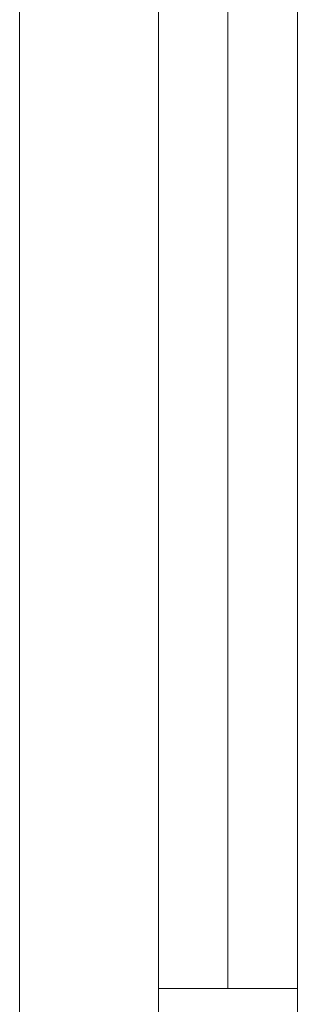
# Model space of a CAD drawing. Header units: millimetres. Extents: x -30280 to 22128, y -17757 to 4746.
# Tile 166 of 173: x -2081 to -1981, y -11815 to -11461. Entities that reach past the tile are written whole.
import ezdxf

# ---------------------------------------------------------------- set-up
doc = ezdxf.new("R2010")
doc.units = ezdxf.units.MM
doc.header["$MEASUREMENT"] = 0
doc.layers.add('12_FAÇ_Façana', color=7, linetype='Continuous')
doc.layers.add('Ventanas Archicad', color=7, linetype='Continuous')
doc.layers.add('Ventanas Archicad_Pluma_Nº__1', color=7, linetype='Continuous', lineweight=5)

# ---------------------------------------------------------------- blocks, each defined once
blk = doc.blocks.new('Ventana Vertical Multi-Faja 27_6')
at = {"layer": 'Ventanas Archicad_Pluma_Nº__1', "color": 7, "linetype": 'Continuous', "lineweight": 5}
for p, q in [((-600, 50), (600, 50)), ((-600, 0), (-550, 0)), ((-550, 0), (-550, -50)), ((-550, 0), (550, 0)), ((-550, -25), (550, -25)), ((-550, -50), (-600, -50)), ((550, -50), (-550, -50))]:
    blk.add_line(p, q, dxfattribs=at)
blk = doc.blocks.new('Muro_19_1', base_point=(-1681.11, -10658.98))
at = {"layer": 'Ventanas Archicad', "color": 253, "linetype": 'Continuous', "lineweight": 5, "true_color": 0xa4a4a6, "zscale": 1000, "rotation": 90.00000000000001}
blk.add_blockref('Ventana Vertical Multi-Faja 27_6', (-2031.11, -11258.98), dxfattribs=at)

msp = doc.modelspace()

# ---------------------------------------------------------------- block references
at = {"layer": '12_FAÇ_Façana', "color": 7, "lineweight": 20}
msp.add_blockref('Muro_19_1', (-1681.11, -10658.98), dxfattribs=at)

doc.saveas('drawing.dxf')
